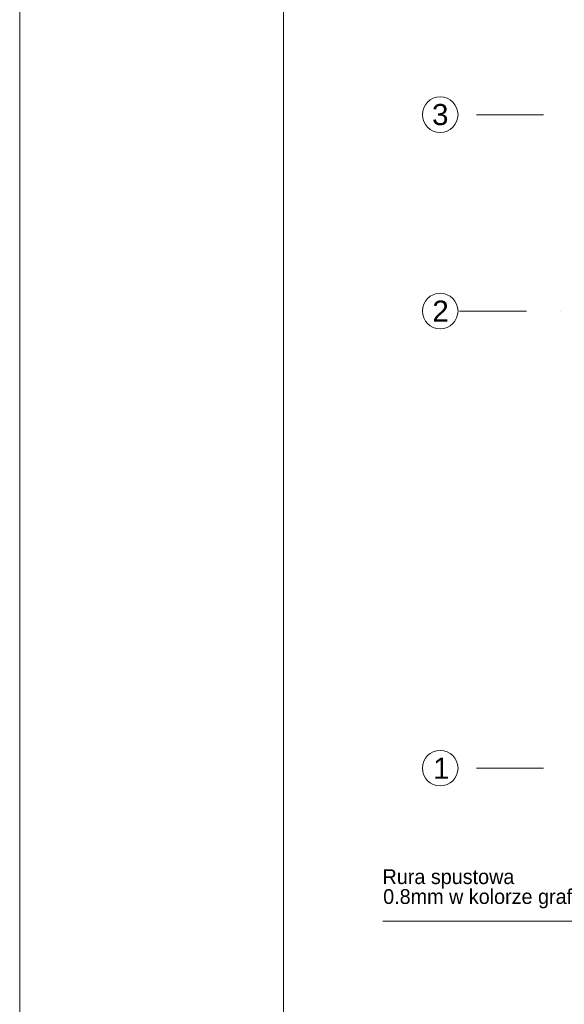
# Model space of a CAD drawing. Header units: metres. Extents: x 10441 to 19716, y -6570 to 1447.
# Tile 18 of 136: x 13876 to 14392, y -4465 to -3532. Entities that reach past the tile are written whole.
import ezdxf
from ezdxf.enums import TextEntityAlignment as Align

# ---------------------------------------------------------------- set-up
doc = ezdxf.new("R2010")
doc.units = ezdxf.units.M
doc.header["$MEASUREMENT"] = 0
doc.linetypes.add('CONTINOUS', pattern=[0])
doc.linetypes.add('DASHDOT', pattern=[25.4, 12.7, -6.35, 0, -6.35])
for name, color, linetype, lineweight in [('#elektryczne', 8, 'Continuous', 20), ('A_OPISY', 8, 'Continuous', 18), ('A_OSIE', 8, 'Continuous', 13), ('A_OZACZENIE DRZWI', 8, 'Continuous', 13), ('A_OZNACZENIA OKIEN', 8, 'Continuous', 13)]:
    doc.layers.add(name, color=color, linetype=linetype, lineweight=lineweight)
doc.styles.add('ARIAL', font='arial.ttf')
doc.styles.add('m1_romans', font='romans.shx', dxfattribs={"width": 0.8})
doc.styles.add('opisy okien', font='txt', dxfattribs={"height": 15})

# ---------------------------------------------------------------- blocks, each defined once
blk = doc.blocks.new('podkład')
at = {"layer": 'A_OPISY', "color": 8, "linetype": 'CONTINOUS', "ltscale": 0.1}
blk.add_lwpolyline([(10520.99, -2057.2), (10520.99, -2141.18), (10037.65, -2141.18)], dxfattribs=at)
at = {"layer": 'A_OSIE', "color": 8, "linetype": 'DASHDOT', "ltscale": 5}
for p, q in [((14256.99, -1377.2), (10108.73, -1377.2)), ((11698.79, -1563.2), (10108.73, -1563.2)), ((14256.99, -1996.2), (10108.73, -1996.2))]:
    blk.add_line(p, q, dxfattribs=at)
at = {"layer": 'A_OSIE', "color": 8, "linetype": 'Continuous', "ltscale": 5}
for centre in [(10091.88, -1377.2), (10091.88, -1563.2), (10091.88, -1996.2)]:
    blk.add_circle(centre, 16.85, dxfattribs=at)
at = {"layer": 'A_OPISY', "color": 8, "linetype": 'Continuous', "lineweight": 18, "style": 'opisy okien'}
for s, p in [('Rura spustowa ', (10037.25, -2105.96)), ('0.8mm w kolorze grafitowym', (10037.84, -2124.76))]:
    blk.add_text(s, height=14, dxfattribs=at).set_placement(p)
at = {"layer": 'A_OSIE', "color": 8, "linetype": 'Continuous', "lineweight": 18, "style": 'ARIAL'}
for s, p in [('3', (10084.16, -1387.06)), ('2', (10084.44, -1573.24)), ('1', (10085.16, -2006.24))]:
    blk.add_text(s, height=20, dxfattribs=at).set_placement(p)
at = {"layer": 'A_OZACZENIE DRZWI', "color": 8, "ltscale": 0.1, "style": 'm1_romans', "width": 0.8}
for rotation, p in [(98.48606, (12735.07, -773.13)), (359.99999, (12573.8, -1012.7)), (89.99999, (11565.29, -1150.14)), (89.99999, (11872.29, -1150.14)), (89.99999, (12230.03, -1245.64)), (89.99999, (12385.87, -1249.44)), (89.99999, (11565.29, -1370.89)), (89.99999, (11872.29, -1370.89)), (89.99999, (12230.03, -1370.89)), (89.99999, (12389.3, -1370.89)), (89.99999, (11748.79, -1556.15)), (89.99999, (11986.6, -1556.15)), (89.99999, (12389.3, -1556.15)), (359.99999, (12235.05, -1664.2)), (359.99999, (12235.05, -1880.2)), (89.99999, (11745.78, -2001.94))]:
    blk.add_attdef('SZEROKOSC', text='', height=10, rotation=rotation, dxfattribs=at).set_placement(p, align=Align.BOTTOM_CENTER)
for rotation, p in [(98.48606, (12738.56, -773.47)), (359.99999, (12572.95, -1016.09)), (89.99999, (11568.68, -1150.99)), (89.99999, (11875.68, -1150.99)), (89.99999, (12233.42, -1246.49)), (89.99999, (12389.27, -1250.29)), (89.99999, (11568.68, -1371.74)), (89.99999, (11875.68, -1371.74)), (89.99999, (12233.42, -1371.74)), (89.99999, (12392.69, -1371.74)), (89.99999, (11752.19, -1557)), (89.99999, (11990, -1557)), (89.99999, (12392.69, -1557)), (359.99999, (12234.2, -1667.59)), (359.99999, (12234.2, -1883.59)), (89.99999, (11749.18, -2002.79))]:
    blk.add_attdef('WYSOKOSC', text='', height=10, rotation=rotation, dxfattribs=at).set_placement(p, align=Align.TOP_CENTER)
at = {"layer": 'A_OZNACZENIA OKIEN', "color": 8, "ltscale": 0.1, "style": 'm1_romans', "width": 0.8}
for rotation, p in [(278.86761, (13403.28, -587.56)), (278.86761, (13013.44, -645.27)), (278.86761, (12475.3, -724.92)), (278.86761, (12253.72, -757.72)), (0.00001, (14011.09, -903.42)), (278.86761, (11051.11, -935.72)), (278.86761, (10670.26, -992.09)), (0.00001, (14011.09, -1578.09)), (89.99999, (10823, -2081.55)), (89.99999, (11208, -2081.55)), (89.99999, (11974, -2081.55)), (89.99999, (13179.19, -2081.55)), (89.99999, (13543.19, -2081.55))]:
    blk.add_attdef('WYSOKOSC', text='', height=10, rotation=rotation, dxfattribs=at).set_placement(p, align=Align.TOP_CENTER)
for rotation, p in [(278.86761, (13373.71, -593.04)), (278.86761, (12983.87, -650.74)), (278.86761, (12445.73, -730.4)), (278.86761, (12224.15, -763.19)), (0.00001, (14017.48, -900.03)), (278.86761, (11021.54, -941.2)), (278.86761, (10640.69, -997.57)), (0.00001, (14017.48, -1574.7)), (89.99999, (10819.6, -2080.7)), (89.99999, (11204.6, -2080.7)), (89.99999, (11970.6, -2080.7)), (89.99999, (13175.8, -2080.7)), (89.99999, (13539.8, -2080.7))]:
    blk.add_attdef('SZEROKOSC', text='', height=10, rotation=rotation, dxfattribs=at).set_placement(p, align=Align.BOTTOM_CENTER)

msp = doc.modelspace()

# ---------------------------------------------------------------- linework, layer by layer
at = {"layer": '#elektryczne', "color": 0, "linetype": 'Continuous', "lineweight": 18}
msp.add_lwpolyline([(13875.92, -6570.28), (13875.92, -2470.28), (19715.92, -2470.28), (19715.92, -6570.28)], close=True, dxfattribs=at)
msp.add_lwpolyline([(14125.92, -6570.28), (14125.92, -2470.28)], dxfattribs=at)

# ---------------------------------------------------------------- block references
at = {"layer": '#elektryczne', "color": 8, "linetype": 'Continuous', "lineweight": 18}
msp.add_blockref('podkład', (4182.37, -2244.78), dxfattribs=at)

doc.saveas('drawing.dxf')
